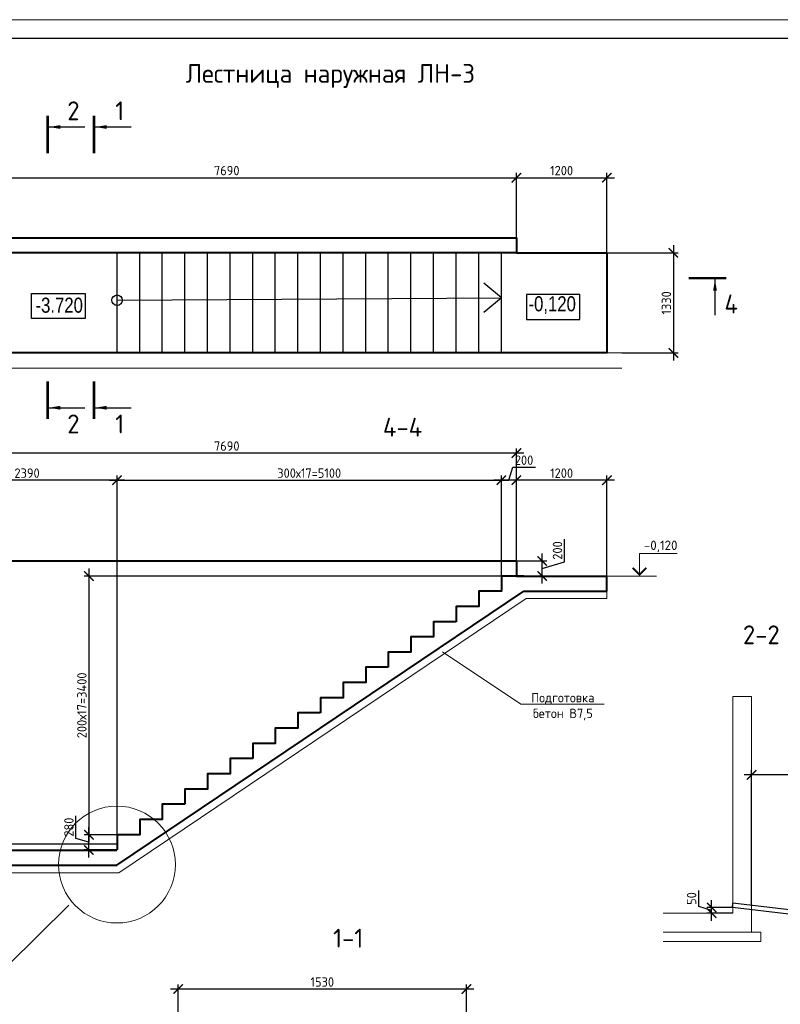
# Model space of a CAD drawing. Header units: millimetres. Extents: x 130535 to 1380046, y -52734 to 121434.
# Tile 44 of 64: x 612197 to 632387, y 8071 to 34210. Entities that reach past the tile are written whole.
import ezdxf
from ezdxf import colors
from ezdxf.entities.mleader import LeaderData, LeaderLine
from ezdxf.enums import TextEntityAlignment as Align
from ezdxf.math import Vec2, Vec3

# ---------------------------------------------------------------- set-up
doc = ezdxf.new("R2010")
doc.units = ezdxf.units.MM
doc.layers.get('DEFPOINTS').update_dxf_attribs({"color": 1, "lineweight": 0})
doc.layers.add('ИЗМ', color=3, linetype='Continuous')
doc.layers.add('ТОЛСТЫЕ_ОСНОВНЫЕ', color=6, linetype='Continuous')
for name, color, linetype, lineweight in [('РАЗМЕРЫ', 1, 'Continuous', 9), ('Разрез жилая часть$0$Отметки', 1, 'Continuous', 20), ('Символы 0.20', 1, 'Continuous', 20), ('стены монолит', 126, 'Continuous', 40), ('Текст 5.00', 82, 'Continuous', 50), ('Тонкая 0.20', 30, 'Continuous', 20), ('ТОНКИЕ', 7, 'Continuous', 9)]:
    doc.layers.add(name, color=color, linetype=linetype, lineweight=lineweight)
doc.styles.add('Century Gothic', font='GOTHIC.TTF')
doc.styles.add('GOST-2.304_Type-B', font='GOST Common.ttf')
doc.styles.add('ГОСТ', font='isocpeur.ttf')
doc.dimstyles.new('СПДС', dxfattribs={"dimscale": 100, "dimtxt": 2.5, "dimasz": 2.5, "dimexe": 1.25, "dimexo": 0, "dimtad": 1, "dimdec": 0, "dimtxsty": 'GOST-2.304_Type-B', "dimblk": 'ARCHTICK', "dimcen": 2.5, "dimdle": 2, "dimadec": 0, "dimazin": 2, "dimtfac": 0.75, "dimtdec": 0, "dimtmove": 1, "dimatfit": 3, "dimfxl": 1, "dimtolj": 1, "dimarcsym": 1})

# ---------------------------------------------------------------- blocks, each defined once
blk = doc.blocks.new('*U5')
at = {"layer": 'ТОЛСТЫЕ_ОСНОВНЫЕ', "color": 6}
blk.add_lwpolyline([(20, 5), (589, 5), (589, 415), (20, 415)], close=True, dxfattribs=at)
at = {"layer": 'ТОНКИЕ'}
blk.add_lwpolyline([(0, 0), (594, 0), (594, 420), (0, 420)], close=True, dxfattribs=at)
blk = doc.blocks.new('_None')
blk = doc.blocks.new('_ArchTick')
at = {"color": 0, "linetype": 'ByBlock', "const_width": 0.15}
blk.add_lwpolyline([(-0.5, -0.5), (0.5, 0.5)], dxfattribs=at)
blk = doc.blocks.new('*D315')
at = {"layer": 'DEFPOINTS', "color": 0, "linetype": 'Continuous', "lineweight": 0, "transparency": 16777216}
for p in [(624982, 21985), (624982, 19441), (614782, 12573)]:
    blk.add_point(p, dxfattribs=at)
at = {"layer": 'РАЗМЕРЫ', "color": 0, "linetype": 'Continuous', "lineweight": -2, "transparency": 16777216}
for p, q in [((614582, 21985), (625182, 21985)), ((614782, 12573), (614782, 22110)), ((624982, 19441), (624982, 22110))]:
    blk.add_line(p, q, dxfattribs=at)
at = {"layer": 'РАЗМЕРЫ', "color": 0, "linetype": 'Continuous', "lineweight": -2, "transparency": 16777216, "xscale": 250, "yscale": 250, "zscale": 250, "rotation": 180}
blk.add_blockref('_ArchTick', (614782, 21985), dxfattribs=at)
at = {"layer": 'РАЗМЕРЫ', "color": 0, "linetype": 'Continuous', "lineweight": -2, "transparency": 16777216, "xscale": 250, "yscale": 250, "zscale": 250}
blk.add_blockref('_ArchTick', (624982, 21985), dxfattribs=at)
at = {"layer": 'РАЗМЕРЫ', "color": 0, "linetype": 'Continuous', "lineweight": 0, "transparency": 16777216, "insert": (619882, 22172), "char_height": 250, "width": 550.09, "attachment_point": 5, "style": 'GOST-2.304_Type-B'}
blk.add_mtext('\\A1;300х17=5100', dxfattribs=at)
blk = doc.blocks.new('*D316')
at = {"layer": 'DEFPOINTS', "color": 0, "linetype": 'Continuous', "lineweight": 0, "transparency": 16777216}
for p in [(625382, 21985), (625382, 19841), (627782, 19441)]:
    blk.add_point(p, dxfattribs=at)
at = {"layer": 'РАЗМЕРЫ', "color": 0, "linetype": 'Continuous', "lineweight": -2, "transparency": 16777216}
for p, q in [((627982, 21985), (625182, 21985)), ((625382, 19841), (625382, 22110)), ((627782, 19441), (627782, 22110))]:
    blk.add_line(p, q, dxfattribs=at)
at = {"layer": 'РАЗМЕРЫ', "color": 0, "linetype": 'Continuous', "lineweight": -2, "transparency": 16777216, "xscale": 250, "yscale": 250, "zscale": 250, "rotation": 180}
blk.add_blockref('_ArchTick', (625382, 21985), dxfattribs=at)
at = {"layer": 'РАЗМЕРЫ', "color": 0, "linetype": 'Continuous', "lineweight": -2, "transparency": 16777216, "xscale": 250, "yscale": 250, "zscale": 250}
blk.add_blockref('_ArchTick', (627782, 21985), dxfattribs=at)
at = {"layer": 'РАЗМЕРЫ', "color": 0, "linetype": 'Continuous', "lineweight": 0, "transparency": 16777216, "insert": (626582, 22172), "char_height": 250, "attachment_point": 5, "style": 'GOST-2.304_Type-B'}
blk.add_mtext('\\A1;1200', dxfattribs=at)
blk = doc.blocks.new('*D317')
at = {"layer": 'DEFPOINTS', "color": 0, "linetype": 'Continuous', "lineweight": 0, "transparency": 16777216}
for p in [(610002, 22703), (610002, 19841), (625382, 19841)]:
    blk.add_point(p, dxfattribs=at)
at = {"layer": 'РАЗМЕРЫ', "color": 0, "linetype": 'Continuous', "lineweight": -2, "transparency": 16777216}
for p, q in [((610002, 19841), (610002, 22828)), ((625382, 19841), (625382, 22828)), ((625582, 22703), (609802, 22703))]:
    blk.add_line(p, q, dxfattribs=at)
at = {"layer": 'РАЗМЕРЫ', "color": 0, "linetype": 'Continuous', "lineweight": -2, "transparency": 16777216, "xscale": 250, "yscale": 250, "zscale": 250, "rotation": 180}
blk.add_blockref('_ArchTick', (610002, 22703), dxfattribs=at)
at = {"layer": 'РАЗМЕРЫ', "color": 0, "linetype": 'Continuous', "lineweight": -2, "transparency": 16777216, "xscale": 250, "yscale": 250, "zscale": 250}
blk.add_blockref('_ArchTick', (625382, 22703), dxfattribs=at)
at = {"layer": 'РАЗМЕРЫ', "color": 0, "linetype": 'Continuous', "lineweight": 0, "transparency": 16777216, "insert": (617692, 22891), "char_height": 250, "attachment_point": 5, "style": 'GOST-2.304_Type-B'}
blk.add_mtext('\\A1;7690', dxfattribs=at)
blk = doc.blocks.new('*D318')
at = {"layer": 'DEFPOINTS', "color": 0, "linetype": 'Continuous', "lineweight": 0, "transparency": 16777216}
for p in [(610002, 21985), (610002, 19841), (614782, 12573)]:
    blk.add_point(p, dxfattribs=at)
at = {"layer": 'РАЗМЕРЫ', "color": 0, "linetype": 'Continuous', "lineweight": -2, "transparency": 16777216}
for p, q in [((614982, 21985), (609802, 21985)), ((610002, 19841), (610002, 22110)), ((614782, 12573), (614782, 22110))]:
    blk.add_line(p, q, dxfattribs=at)
at = {"layer": 'РАЗМЕРЫ', "color": 0, "linetype": 'Continuous', "lineweight": -2, "transparency": 16777216, "xscale": 250, "yscale": 250, "zscale": 250, "rotation": 180}
blk.add_blockref('_ArchTick', (610002, 21985), dxfattribs=at)
at = {"layer": 'РАЗМЕРЫ', "color": 0, "linetype": 'Continuous', "lineweight": -2, "transparency": 16777216, "xscale": 250, "yscale": 250, "zscale": 250}
blk.add_blockref('_ArchTick', (614782, 21985), dxfattribs=at)
at = {"layer": 'РАЗМЕРЫ', "color": 0, "linetype": 'Continuous', "lineweight": 0, "transparency": 16777216, "insert": (612392, 22172), "char_height": 250, "attachment_point": 5, "style": 'GOST-2.304_Type-B'}
blk.add_mtext('\\A1;2390', dxfattribs=at)
blk = doc.blocks.new('*D320')
at = {"layer": 'DEFPOINTS', "color": 0, "linetype": 'Continuous', "lineweight": 0, "transparency": 16777216}
for p in [(625382, 30016), (625382, 28422), (610002, 28222)]:
    blk.add_point(p, dxfattribs=at)
at = {"layer": 'РАЗМЕРЫ', "color": 0, "linetype": 'Continuous', "lineweight": -2, "transparency": 16777216}
for p, q in [((610002, 28222), (610002, 30141)), ((625382, 28422), (625382, 30141)), ((609802, 30016), (625582, 30016))]:
    blk.add_line(p, q, dxfattribs=at)
at = {"layer": 'РАЗМЕРЫ', "color": 0, "linetype": 'Continuous', "lineweight": -2, "transparency": 16777216, "xscale": 250, "yscale": 250, "zscale": 250, "rotation": 180}
blk.add_blockref('_ArchTick', (610002, 30016), dxfattribs=at)
at = {"layer": 'РАЗМЕРЫ', "color": 0, "linetype": 'Continuous', "lineweight": -2, "transparency": 16777216, "xscale": 250, "yscale": 250, "zscale": 250}
blk.add_blockref('_ArchTick', (625382, 30016), dxfattribs=at)
at = {"layer": 'РАЗМЕРЫ', "color": 0, "linetype": 'Continuous', "lineweight": 0, "transparency": 16777216, "insert": (617692, 30204), "char_height": 250, "attachment_point": 5, "style": 'GOST-2.304_Type-B'}
blk.add_mtext('\\A1;7690', dxfattribs=at)
blk = doc.blocks.new('*D338')
at = {"layer": 'DEFPOINTS', "color": 0, "linetype": 'Continuous', "lineweight": 0, "transparency": 16777216}
for p in [(627782, 30016), (625382, 28422), (627782, 28022)]:
    blk.add_point(p, dxfattribs=at)
at = {"layer": 'РАЗМЕРЫ', "color": 0, "linetype": 'Continuous', "lineweight": -2, "transparency": 16777216}
for p, q in [((625382, 28422), (625382, 30141)), ((627782, 28022), (627782, 30141)), ((625182, 30016), (627982, 30016))]:
    blk.add_line(p, q, dxfattribs=at)
at = {"layer": 'РАЗМЕРЫ', "color": 0, "linetype": 'Continuous', "lineweight": -2, "transparency": 16777216, "xscale": 250, "yscale": 250, "zscale": 250, "rotation": 180}
blk.add_blockref('_ArchTick', (625382, 30016), dxfattribs=at)
at = {"layer": 'РАЗМЕРЫ', "color": 0, "linetype": 'Continuous', "lineweight": -2, "transparency": 16777216, "xscale": 250, "yscale": 250, "zscale": 250}
blk.add_blockref('_ArchTick', (627782, 30016), dxfattribs=at)
at = {"layer": 'РАЗМЕРЫ', "color": 0, "linetype": 'Continuous', "lineweight": 0, "transparency": 16777216, "insert": (626582, 30204), "char_height": 250, "attachment_point": 5, "style": 'GOST-2.304_Type-B'}
blk.add_mtext('\\A1;1200', dxfattribs=at)
blk = doc.blocks.new('*D339')
at = {"layer": 'DEFPOINTS', "color": 0, "linetype": 'Continuous', "lineweight": 0, "transparency": 16777216}
for p in [(627782, 28022), (628181, 25362, -700), (629549, 25362)]:
    blk.add_point(p, dxfattribs=at)
at = {"layer": 'РАЗМЕРЫ', "color": 0, "linetype": 'Continuous', "lineweight": -2, "transparency": 16777216}
for p, q in [((627782, 28022), (629674, 28022)), ((629549, 28222), (629549, 25162)), ((628181, 25362), (629674, 25362))]:
    blk.add_line(p, q, dxfattribs=at)
at = {"layer": 'РАЗМЕРЫ', "color": 0, "linetype": 'Continuous', "lineweight": -2, "transparency": 16777216, "xscale": 250, "yscale": 250, "zscale": 250}
for p, rotation in [((629549, 28022), 90), ((629549, 25362), 270)]:
    blk.add_blockref('_ArchTick', p, dxfattribs=dict(at, rotation=rotation))
at = {"layer": 'РАЗМЕРЫ', "color": 0, "linetype": 'Continuous', "lineweight": 0, "transparency": 16777216, "insert": (629362, 26692), "char_height": 250, "attachment_point": 5, "rotation": 90, "style": 'GOST-2.304_Type-B'}
blk.add_mtext('\\A1;1330', dxfattribs=at)
blk = doc.blocks.new('*D340')
at = {"layer": 'DEFPOINTS', "color": 0, "linetype": 'Continuous', "lineweight": 0, "transparency": 16777216}
for p in [(625382, 19841), (626065, 19841), (625382, 19441)]:
    blk.add_point(p, dxfattribs=at)
at = {"layer": 'РАЗМЕРЫ', "color": 0, "linetype": 'Continuous', "lineweight": -2, "transparency": 16777216}
for p, q in [((626659, 19819), (626659, 20419)), ((626065, 19241), (626065, 20041)), ((625382, 19841), (626190, 19841)), ((626065, 19641), (626659, 19819)), ((625382, 19441), (626190, 19441))]:
    blk.add_line(p, q, dxfattribs=at)
at = {"layer": 'РАЗМЕРЫ', "color": 0, "linetype": 'Continuous', "lineweight": -2, "transparency": 16777216, "xscale": 250, "yscale": 250, "zscale": 250}
for p, rotation in [((626065, 19841), 90), ((626065, 19441), 270)]:
    blk.add_blockref('_ArchTick', p, dxfattribs=dict(at, rotation=rotation))
at = {"layer": 'РАЗМЕРЫ', "color": 0, "linetype": 'Continuous', "lineweight": 0, "transparency": 16777216, "insert": (626472, 20119), "char_height": 250, "attachment_point": 5, "rotation": 90, "style": 'GOST-2.304_Type-B'}
blk.add_mtext('\\A1;200', dxfattribs=at)
blk = doc.blocks.new('*D324')
at = {"layer": 'DEFPOINTS', "color": 0, "linetype": 'Continuous', "lineweight": 0, "transparency": 16777216}
for p in [(624982, 21985), (624982, 19841), (625382, 19841)]:
    blk.add_point(p, dxfattribs=at)
at = {"layer": 'РАЗМЕРЫ', "color": 0, "linetype": 'Continuous', "lineweight": -2, "transparency": 16777216}
for p, q in [((625182, 21985), (625285, 22328)), ((625285, 22328), (625885, 22328)), ((625582, 21985), (624782, 21985)), ((624982, 19841), (624982, 22110)), ((625382, 19841), (625382, 22110))]:
    blk.add_line(p, q, dxfattribs=at)
at = {"layer": 'РАЗМЕРЫ', "color": 0, "linetype": 'Continuous', "lineweight": -2, "transparency": 16777216, "xscale": 250, "yscale": 250, "zscale": 250, "rotation": 180}
blk.add_blockref('_ArchTick', (624982, 21985), dxfattribs=at)
at = {"layer": 'РАЗМЕРЫ', "color": 0, "linetype": 'Continuous', "lineweight": -2, "transparency": 16777216, "xscale": 250, "yscale": 250, "zscale": 250}
blk.add_blockref('_ArchTick', (625382, 21985), dxfattribs=at)
at = {"layer": 'РАЗМЕРЫ', "color": 0, "linetype": 'Continuous', "lineweight": 0, "transparency": 16777216, "insert": (625585, 22516), "char_height": 250, "attachment_point": 5, "style": 'GOST-2.304_Type-B'}
blk.add_mtext('\\A1;200', dxfattribs=at)
blk = doc.blocks.new('*D323')
at = {"layer": 'DEFPOINTS', "color": 0, "linetype": 'Continuous', "lineweight": 0, "transparency": 16777216}
for p in [(616404, 8476), (616404, 6294), (624054, 6294)]:
    blk.add_point(p, dxfattribs=at)
at = {"layer": 'РАЗМЕРЫ', "color": 0, "linetype": 'Continuous', "lineweight": -2, "transparency": 16777216}
for p, q in [((624254, 8476), (616204, 8476)), ((616404, 6294), (616404, 8601)), ((624054, 6294), (624054, 8601))]:
    blk.add_line(p, q, dxfattribs=at)
at = {"layer": 'РАЗМЕРЫ', "color": 0, "linetype": 'Continuous', "lineweight": -2, "transparency": 16777216, "xscale": 250, "yscale": 250, "zscale": 250, "rotation": 180}
blk.add_blockref('_ArchTick', (616404, 8476), dxfattribs=at)
at = {"layer": 'РАЗМЕРЫ', "color": 0, "linetype": 'Continuous', "lineweight": -2, "transparency": 16777216, "xscale": 250, "yscale": 250, "zscale": 250}
blk.add_blockref('_ArchTick', (624054, 8476), dxfattribs=at)
at = {"layer": 'РАЗМЕРЫ', "color": 0, "linetype": 'Continuous', "lineweight": 0, "transparency": 16777216, "insert": (620229, 8663), "char_height": 250, "attachment_point": 5, "style": 'GOST-2.304_Type-B'}
blk.add_mtext('\\A1;1530', dxfattribs=at)
blk = doc.blocks.new('*D505')
at = {"layer": 'DEFPOINTS', "color": 0, "linetype": 'Continuous', "lineweight": 0, "transparency": 16777216}
for p in [(613379, 12161, -700), (610824, 11761), (613379, 11761, -1050)]:
    blk.add_point(p, dxfattribs=at)
at = {"layer": 'РАЗМЕРЫ', "color": 0, "linetype": 'Continuous', "lineweight": -2, "transparency": 16777216}
for p, q in [((610824, 12361), (610824, 11561)), ((613379, 12161), (610699, 12161)), ((610824, 11961), (610293, 11369)), ((613379, 11761), (610699, 11761)), ((610293, 11369), (610293, 10769))]:
    blk.add_line(p, q, dxfattribs=at)
at = {"layer": 'РАЗМЕРЫ', "color": 0, "linetype": 'Continuous', "lineweight": -2, "transparency": 16777216, "xscale": 250, "yscale": 250, "zscale": 250}
for p, rotation in [((610824, 12161), 90), ((610824, 11761), 270)]:
    blk.add_blockref('_ArchTick', p, dxfattribs=dict(at, rotation=rotation))
at = {"layer": 'РАЗМЕРЫ', "color": 0, "linetype": 'Continuous', "lineweight": 0, "transparency": 16777216, "insert": (610105, 11069), "char_height": 250, "attachment_point": 5, "rotation": 90, "style": 'GOST-2.304_Type-B'}
blk.add_mtext('\\A1;200', dxfattribs=at)
blk = doc.blocks.new('*D506')
at = {"layer": 'DEFPOINTS', "color": 0, "linetype": 'Continuous', "lineweight": 0, "transparency": 16777216}
for p in [(625382, 19441), (614034, 12573), (614782, 12573)]:
    blk.add_point(p, dxfattribs=at)
at = {"layer": 'РАЗМЕРЫ', "color": 0, "linetype": 'Continuous', "lineweight": -2, "transparency": 16777216}
for p, q in [((614034, 19641), (614034, 12373)), ((625382, 19441), (613909, 19441)), ((614782, 12573), (613909, 12573))]:
    blk.add_line(p, q, dxfattribs=at)
at = {"layer": 'РАЗМЕРЫ', "color": 0, "linetype": 'Continuous', "lineweight": -2, "transparency": 16777216, "xscale": 250, "yscale": 250, "zscale": 250}
for p, rotation in [((614034, 19441), 90), ((614034, 12573), 270)]:
    blk.add_blockref('_ArchTick', p, dxfattribs=dict(at, rotation=rotation))
at = {"layer": 'РАЗМЕРЫ', "color": 0, "linetype": 'Continuous', "lineweight": 0, "transparency": 16777216, "insert": (613847, 16007), "char_height": 250, "attachment_point": 5, "rotation": 90, "style": 'GOST-2.304_Type-B'}
blk.add_mtext('\\A1;200х17=3400', dxfattribs=at)
blk = doc.blocks.new('*D507')
at = {"layer": 'DEFPOINTS', "color": 0, "linetype": 'Continuous', "lineweight": 0, "transparency": 16777216}
for p in [(614034, 12573), (614782, 12573), (614782, 12169)]:
    blk.add_point(p, dxfattribs=at)
at = {"layer": 'РАЗМЕРЫ', "color": 0, "linetype": 'Continuous', "lineweight": -2, "transparency": 16777216}
for p, q in [((613691, 12474), (613691, 13074)), ((614782, 12573), (613909, 12573)), ((614034, 11969), (614034, 12773)), ((614034, 12371), (613691, 12474)), ((614782, 12169), (613909, 12169))]:
    blk.add_line(p, q, dxfattribs=at)
at = {"layer": 'РАЗМЕРЫ', "color": 0, "linetype": 'Continuous', "lineweight": -2, "transparency": 16777216, "xscale": 250, "yscale": 250, "zscale": 250}
for p, rotation in [((614034, 12573), 90), ((614034, 12169), 270)]:
    blk.add_blockref('_ArchTick', p, dxfattribs=dict(at, rotation=rotation))
at = {"layer": 'РАЗМЕРЫ', "color": 0, "linetype": 'Continuous', "lineweight": 0, "transparency": 16777216, "insert": (613503, 12774), "char_height": 250, "attachment_point": 5, "rotation": 90, "style": 'GOST-2.304_Type-B'}
blk.add_mtext('\\A1;280', dxfattribs=at)
blk = doc.blocks.new('*D508')
at = {"layer": 'DEFPOINTS', "color": 0, "linetype": 'Continuous', "lineweight": 0, "transparency": 16777216}
for p in [(608970, 12321), (614782, 12321), (610126, 12161, -3225)]:
    blk.add_point(p, dxfattribs=at)
at = {"layer": 'РАЗМЕРЫ', "color": 0, "linetype": 'Continuous', "lineweight": -2, "transparency": 16777216}
for p, q in [((608626, 12344), (608626, 12769)), ((608970, 12241), (608626, 12344)), ((614782, 12321), (608845, 12321)), ((608970, 11961), (608970, 12521)), ((610126, 12161), (608845, 12161))]:
    blk.add_line(p, q, dxfattribs=at)
at = {"layer": 'РАЗМЕРЫ', "color": 0, "linetype": 'Continuous', "lineweight": -2, "transparency": 16777216, "xscale": 250, "yscale": 250, "zscale": 250}
for p, rotation in [((608970, 12321), 90), ((608970, 12161), 270)]:
    blk.add_blockref('_ArchTick', p, dxfattribs=dict(at, rotation=rotation))
at = {"layer": 'РАЗМЕРЫ', "color": 0, "linetype": 'Continuous', "lineweight": 0, "transparency": 16777216, "insert": (608439, 12556), "char_height": 250, "attachment_point": 5, "rotation": 90, "style": 'GOST-2.304_Type-B'}
blk.add_mtext('\\A1;80', dxfattribs=at)
blk = doc.blocks.new('*D564')
at = {"layer": 'DEFPOINTS', "color": 0, "linetype": 'Continuous', "lineweight": 0, "transparency": 16777216}
for p in [(631624, 14163), (631624, 10705), (635618, 10233)]:
    blk.add_point(p, dxfattribs=at)
at = {"layer": 'РАЗМЕРЫ', "color": 0, "linetype": 'Continuous', "lineweight": -2, "transparency": 16777216}
for p, q in [((635818, 14163), (631424, 14163)), ((631624, 10705), (631624, 14288)), ((635618, 10233), (635618, 14288))]:
    blk.add_line(p, q, dxfattribs=at)
at = {"layer": 'РАЗМЕРЫ', "color": 0, "linetype": 'Continuous', "lineweight": -2, "transparency": 16777216, "xscale": 250, "yscale": 250, "zscale": 250, "rotation": 180}
blk.add_blockref('_ArchTick', (631624, 14163), dxfattribs=at)
at = {"layer": 'РАЗМЕРЫ', "color": 0, "linetype": 'Continuous', "lineweight": -2, "transparency": 16777216, "xscale": 250, "yscale": 250, "zscale": 250}
blk.add_blockref('_ArchTick', (635618, 14163), dxfattribs=at)
at = {"layer": 'РАЗМЕРЫ', "color": 0, "linetype": 'Continuous', "lineweight": 0, "transparency": 16777216, "insert": (633621, 14350), "char_height": 250, "attachment_point": 5, "style": 'GOST-2.304_Type-B'}
blk.add_mtext('\\A1;1650', dxfattribs=at)
blk = doc.blocks.new('*D565')
at = {"layer": 'DEFPOINTS', "color": 0, "linetype": 'Continuous', "lineweight": 0, "transparency": 16777216}
for p in [(630564, 10639), (631118, 10639), (631124, 10488)]:
    blk.add_point(p, dxfattribs=at)
at = {"layer": 'РАЗМЕРЫ', "color": 0, "linetype": 'Continuous', "lineweight": -2, "transparency": 16777216}
for p, q in [((630220, 10667), (630220, 11092)), ((630564, 10288), (630564, 10839)), ((630564, 10564), (630220, 10667)), ((631118, 10639), (630439, 10639)), ((631124, 10488), (630439, 10488))]:
    blk.add_line(p, q, dxfattribs=at)
at = {"layer": 'РАЗМЕРЫ', "color": 0, "linetype": 'Continuous', "lineweight": -2, "transparency": 16777216, "xscale": 250, "yscale": 250, "zscale": 250}
for p, rotation in [((630564, 10639), 90), ((630564, 10488), 270)]:
    blk.add_blockref('_ArchTick', p, dxfattribs=dict(at, rotation=rotation))
at = {"layer": 'РАЗМЕРЫ', "color": 0, "linetype": 'Continuous', "lineweight": 0, "transparency": 16777216, "insert": (630032, 10879), "char_height": 250, "attachment_point": 5, "rotation": 90, "style": 'GOST-2.304_Type-B'}
blk.add_mtext('\\A1;50', dxfattribs=at)

msp = doc.modelspace()

# ---------------------------------------------------------------- linework, layer by layer
at = {"linetype": 'Continuous', "lineweight": 25, "transparency": 33554687}
for p, q in [((614781.9, 25361.7, -700), (614781.9, 28021.7)), ((615381.9, 25361.7, -700), (615381.9, 28021.7)), ((615981.9, 25361.7, -700), (615981.9, 28021.7, 0)), ((616581.9, 25361.7, -700), (616581.9, 28021.7, 0)), ((617181.9, 25361.7, -700), (617181.9, 28021.7)), ((617781.9, 25361.7, -700), (617781.9, 28021.7)), ((618381.9, 25361.7, -700), (618381.9, 28021.7)), ((618981.9, 25361.7, -700), (618981.9, 28021.7)), ((619581.9, 25361.7, -700), (619581.9, 28021.7)), ((620181.9, 25361.7, -700), (620181.9, 28021.7)), ((620781.9, 25361.7, -700), (620781.9, 28021.7)), ((621381.9, 25361.7, -700), (621381.9, 28021.7)), ((621981.9, 25361.7, -700), (621981.9, 28021.7)), ((622581.9, 25361.7, -700), (622581.9, 28021.7)), ((623181.9, 25361.7, -700), (623181.9, 28021.7)), ((623781.9, 25361.7, -700), (623781.9, 28021.7)), ((624381.9, 25361.7, -700), (624381.9, 28021.7)), ((624981.9, 25361.7, -700), (624981.9, 28021.7)), ((624981.9, 26824.4, -273.9), (624514.7, 27216.5, -273.9)), ((614781.9, 26761.7), (624981.9, 26824.4, -273.9)), ((624981.9, 26824.4, -273.9), (624514.7, 26432.3, -273.9)), ((625381.9, 25361.7, -700), (614781.9, 25361.7, -700))]:
    msp.add_line(p, q, dxfattribs=at)
for points in [[(613930.6, 26278.6), (612508.1, 26278.6), (612508.1, 26945.3), (613930.6, 26945.3), (613930.6, 26278.6)], [(625646.5, 26246.9), (627069, 26246.9), (627069, 26913.6), (625646.5, 26913.6), (625646.5, 26246.9)]]:
    msp.add_lwpolyline(points, dxfattribs=at)
msp.add_circle((614781.9, 26761.7), 140, dxfattribs=at)
at = {"layer": 'ИЗМ', "linetype": 'Continuous', "lineweight": 30}
msp.add_lwpolyline([(631130.8, 10763), (635617.6, 10232.7), (635604.4, 10108.4), (631117.6, 10638.7), (631130.8, 10763)], dxfattribs=at)
at = {"layer": 'РАЗМЕРЫ', "linetype": 'Continuous', "lineweight": 0}
for p, q in [((628180.7, 25361.7, -700), (608837, 25361.7, -700)), ((628180.7, 24961.7, -700), (609601.9, 24961.7, -700)), ((628851.5, 19440.8), (627781.9, 19440.8)), ((628796.7, 19440.8), (629097.6, 19440.8))]:
    msp.add_line(p, q, dxfattribs=at)
at = {"layer": 'РАЗМЕРЫ', "color": 0, "linetype": 'Continuous', "lineweight": 18}
msp.add_line((627781.9, 18840.8), (627781.9, 19040.8), dxfattribs=at)
at = {"layer": 'РАЗМЕРЫ', "linetype": 'Continuous', "lineweight": 0}
msp.add_circle((614777.4, 11780.8, -700), 1551.3, dxfattribs=at)
at = {"layer": 'Символы 0.20', "color": 1, "linetype": 'Continuous', "lineweight": 20, "ltscale": 100}
msp.add_line((628646.7, 20040.8), (629646.7, 20040.8), dxfattribs=at)
at = {"layer": 'Символы 0.20', "color": 1, "linetype": 'Continuous', "lineweight": 20, "ltscale": 10000}
msp.add_line((628796.7, 19440.8), (628496.7, 19440.8), dxfattribs=at)
msp.add_lwpolyline([(628646.7, 19440.8), (628646.7, 20040.8)], dxfattribs=at)
at = {"layer": 'Символы 0.20', "color": 1, "linetype": 'Continuous', "lineweight": 20, "ltscale": 10000, "const_width": 50}
msp.add_lwpolyline([(628464.4, 19658.5), (628646.7, 19476.2), (628829, 19658.5)], dxfattribs=at)
at = {"layer": 'стены монолит', "ltscale": 100}
for p, q in [((610001.9, 19840.8), (625381.9, 19840.8)), ((625381.9, 19840.8), (625381.9, 19440.8)), ((625381.9, 19440.8), (627781.9, 19440.8)), ((627781.9, 19040.8), (627781.9, 19440.8)), ((614777.4, 11760.8, -700), (625582, 19040.8)), ((625582, 19040.8), (627781.9, 19040.8)), ((609997.4, 12160.8), (614777.5, 12160.8, -700)), ((609997.4, 11760.8, -700), (614777.4, 11760.8, -700))]:
    msp.add_line(p, q, dxfattribs=at)
at = {"layer": 'стены монолит', "color": 0, "lineweight": 18, "ltscale": 100}
for p, q in [((614831, 11560.8, -700), (625643.8, 18840.8)), ((625643.8, 18840.8), (627781.9, 18840.8)), ((609997.4, 11560.8, -700), (614831, 11560.8, -700))]:
    msp.add_line(p, q, dxfattribs=at)
at = {"layer": 'стены монолит', "ltscale": 100}
msp.add_lwpolyline([(610001.9, 28421.7), (625381.9, 28421.7), (625381.9, 28021.7), (610001.9, 28021.7)], close=True, dxfattribs=at)
for points in [[(625381.9, 28021.7), (627781.9, 28021.7), (627781.9, 25361.7), (610001.9, 25361.7)], [(625582, 19440.8), (624982, 19440.8), (624982, 19036.8), (624382, 19036.8), (624382, 18632.8), (623782, 18632.8), (623782, 18228.8)], [(623782, 18228.8), (623182, 18228.8), (623182, 17824.8), (622582, 17824.8), (622582, 17420.8), (621982, 17420.8), (621982, 17016.8)], [(621982, 17016.8), (621382, 17016.8), (621382, 16612.8), (620782, 16612.8), (620782, 16208.8), (620182, 16208.8), (620182, 15804.8)], [(620182, 15804.8), (619582, 15804.8), (619582, 15400.8), (618982, 15400.8), (618982, 14996.8), (618382, 14996.8), (618382, 14592.8)], [(618382, 14592.8), (617782, 14592.8), (617782, 14188.8), (617182, 14188.8), (617182, 13784.8), (616582, 13784.8), (616582, 13380.8)], [(616582, 13380.8), (615982, 13380.8), (615982, 12976.8), (615382, 12976.8), (615382, 12572.8), (614782, 12572.8), (614782, 12168.8)]]:
    msp.add_lwpolyline(points, dxfattribs=at)
at = {"layer": 'Тонкая 0.20'}
for p, q in [((631124.2, 16238.4), (631624.2, 16238.4)), ((631124.2, 10500.9), (631124.2, 16238.4)), ((631624.2, 16238.4), (631624.2, 10500.9)), ((631124.2, 10488.4), (631124.2, 13570.7)), ((631624.2, 13570.7), (631624.2, 9988.4)), ((629274.2, 10488.4), (631124.2, 10488.4)), ((631874.2, 9988.4), (629274.2, 9988.4)), ((631874.2, 9988.4), (631874.2, 9738.4)), ((631874.2, 9738.4), (629274.2, 9738.4))]:
    msp.add_line(p, q, dxfattribs=at)
at = {"layer": 'ТОНКИЕ', "linetype": 'Continuous', "lineweight": 25, "ltscale": 200}
for p, q in [((612972.1, 31361.3), (613922.1, 31361.3)), ((614202.3, 31361.3), (615152.3, 31361.3)), ((630653.2, 27313.3), (630653.2, 26363.3)), ((612972.1, 23908.3), (613922.1, 23908.3)), ((614202.3, 23908.3), (615152.3, 23908.3))]:
    msp.add_line(p, q, dxfattribs=at)
at = {"layer": 'ТОНКИЕ', "linetype": 'Continuous', "lineweight": 25, "ltscale": 200, "const_width": 70}
for points in [[(612937.1, 31661.3), (612937.1, 30661.3)], [(614167.3, 31661.3), (614167.3, 30661.3)], [(630953.2, 27348.3), (629953.2, 27348.3)], [(612937.1, 23608.3), (612937.1, 24608.3)], [(614167.3, 23608.3), (614167.3, 24608.3)]]:
    msp.add_lwpolyline(points, dxfattribs=at)
at = {"layer": 'ТОНКИЕ', "linetype": 'Continuous', "lineweight": 25, "ltscale": 200}
for points in [[(612972.1, 31361.3), (613272.6, 31411.6), (613272.6, 31311)], [(614202.3, 31361.3), (614502.7, 31411.6), (614502.7, 31311)], [(630653.2, 27313.3), (630703.5, 27012.9), (630602.9, 27012.9)], [(612972.1, 23908.3), (613272.6, 23958.6), (613272.6, 23858.1)], [(614202.3, 23908.3), (614502.7, 23958.6), (614502.7, 23858.1)]]:
    msp.add_solid(points, dxfattribs=at)

# ---------------------------------------------------------------- block references
at = {"xscale": 100, "yscale": 100, "zscale": 100}
msp.add_blockref('*U5', (603807.5, -7790.1), dxfattribs=at)
msp.add_blockref('*U5', (603807.5, -7790.1), dxfattribs=at)

# ---------------------------------------------------------------- texts
at = {"linetype": 'Continuous', "lineweight": 25, "transparency": 33554687, "char_height": 400, "style": 'Century Gothic'}
for s, insert, width, attachment_point in [('{\\W0.83;-3.720}', (613875, 26425.3), 3258.138, 9), ('{\\W0.83;-0,120}', (625702.1, 26393.6), 1478.138, 7)]:
    msp.add_mtext(s, dxfattribs=dict(at, insert=insert, width=width, attachment_point=attachment_point))
at = {"layer": 'Разрез жилая часть$0$Отметки', "linetype": 'Continuous', "lineweight": 25, "ltscale": 100, "style": 'ГОСТ'}
msp.add_text('-0,120', height=250, dxfattribs=at).set_placement((628764.2, 20130.8))
at = {"layer": 'Текст 5.00', "style": 'GOST-2.304_Type-B'}
for s, p in [('2-2', (631883, 17880.7)), ('1-1', (620916.5, 9826.6))]:
    msp.add_text(s, height=500, dxfattribs=at).set_placement(p, align=Align.MIDDLE_CENTER)
at = {"layer": 'ТОНКИЕ', "linetype": 'Continuous', "lineweight": 0, "style": 'GOST-2.304_Type-B'}
msp.add_text('4-4', height=500, dxfattribs=at).set_placement((622359.9, 23391.6), align=Align.MIDDLE_CENTER)
at = {"layer": 'ТОНКИЕ', "linetype": 'Continuous', "lineweight": 0, "insert": (620442.5, 32716), "char_height": 500, "width": 8130, "attachment_point": 5, "style": 'GOST-2.304_Type-B'}
msp.add_mtext('{\\C0;Лестница наружная ЛН-3}', dxfattribs=at)
at = {"layer": 'ТОНКИЕ', "linetype": 'Continuous', "lineweight": 0, "char_height": 500, "attachment_point": 5, "style": 'GOST-2.304_Type-B'}
for s, insert in [('2', (613622.1, 31791.3)), ('1', (614852.3, 31791.3)), ('4', (631083.2, 26663.3)), ('2', (613622.1, 23478.3)), ('1', (614852.3, 23478.3))]:
    msp.add_mtext_dynamic_manual_height_columns(s, width=723.88, gutter_width=25, heights=[0], dxfattribs=dict(at, insert=insert))

# ---------------------------------------------------------------- dimensions: what is measured, and where the dimension line sits
at = {"layer": 'РАЗМЕРЫ', "linetype": 'Continuous', "lineweight": 0}
for base, p1, p2, angle, override, picture, middle in [((625381.9, 30016.4), (610001.9, 28221.7), (625381.9, 28421.7), 180, {"dimlfac": 0.5}, '*D320', (617691.9, 30203.9)), ((627781.9, 30016.4), (625381.9, 28421.7), (627781.9, 28021.7), 180, {"dimlfac": 0.5}, '*D338', (626581.9, 30203.9)), ((629549.2, 25361.7), (627781.9, 28021.7), (628180.7, 25361.7, -700), 90, {"dimlfac": 0.5}, '*D339', (629361.7, 26691.7)), ((624982, 21984.5), (625381.9, 19840.8), (624982, 19840.8), 180, {"dimlfac": 0.5, "dimrnd": 5}, '*D324', (625347.6, 22515.8)), ((626065.4, 19840.8), (625381.9, 19440.8), (625381.9, 19840.8), 90, {"dimlfac": 0.5, "dimrnd": 5}, '*D340', (626471.7, 19881.4)), ((608970.2, 12320.8), (610126, 12160.8, -3225), (614782, 12320.8), 90, {"dimlfac": 0.5}, '*D508', (608438.9, 12406.4))]:
    dim = msp.add_linear_dim(base=base, p1=p1, p2=p2, angle=angle, dimstyle='СПДС', override=override, dxfattribs=at)
    dim.commit()
    dim.dimension.update_dxf_attribs({"geometry": picture, "text_midpoint": middle})
for base, p1, p2, picture, middle in [((610001.9, 22703.3), (625381.9, 19840.8), (610001.9, 19840.8), '*D317', (617691.9, 22890.8)), ((610001.9, 21984.5), (614782, 12572.8), (610001.9, 19840.8), '*D318', (612392, 22172)), ((625381.9, 21984.5), (627781.9, 19440.8), (625381.9, 19840.8), '*D316', (626581.9, 22172))]:
    dim = msp.add_linear_dim(base=base, p1=p1, p2=p2, dimstyle='СПДС', override={"dimlfac": 0.5, "dimrnd": 5}, dxfattribs=at)
    dim.commit()
    dim.dimension.update_dxf_attribs({"geometry": picture, "text_midpoint": middle})
dim = msp.add_linear_dim(base=(624982, 21984.5), p1=(614782, 12572.8), p2=(624982, 19440.8), text='300х17=<>', dimstyle='СПДС', override={"dimlfac": 0.5, "dimrnd": 5}, dxfattribs=at)
dim.commit()
dim.dimension.update_dxf_attribs({"geometry": '*D315', "text_midpoint": (619882, 22172)})
for p1, text, picture, middle in [((625381.9, 19440.8), '200х17=3400', '*D506', (613847, 16006.8)), ((614782, 12168.8), '280', '*D507', (613503.2, 12536.4))]:
    dim = msp.add_linear_dim(base=(614034.5, 12572.8), p1=p1, p2=(614782, 12572.8), angle=90, text=text, dimstyle='СПДС', override={"dimlfac": 0.5}, dxfattribs=at)
    dim.commit()
    dim.dimension.update_dxf_attribs({"geometry": picture, "text_midpoint": middle})
at = {"layer": 'РАЗМЕРЫ', "color": 3, "linetype": 'Continuous', "lineweight": 0}
dim = msp.add_linear_dim(base=(631624.2, 14163), p1=(635617.6, 10232.7), p2=(631624.2, 10704.7), angle=180, text='1650', dimstyle='СПДС', override={"dimlfac": 0.2}, dxfattribs=at)
dim.commit()
dim.dimension.update_dxf_attribs({"geometry": '*D564', "text_midpoint": (633620.9, 14350.5)})
at = {"layer": 'РАЗМЕРЫ', "linetype": 'Continuous', "lineweight": 0}
dim = msp.add_linear_dim(base=(610823.8, 11760.8, -3225), p1=(613378.5, 12160.8, -3925), p2=(613378.5, 11760.8, -4275), angle=90, dimstyle='СПДС', override={"dimlfac": 0.5}, dxfattribs=at)
dim.commit()
dim.dimension.update_dxf_attribs({"geometry": '*D505', "text_midpoint": (610292.5, 11306.9, -3225), "dimtype": 160})
dim = msp.add_linear_dim(base=(630563.5, 10638.7), p1=(631124.2, 10488.4), p2=(631117.6, 10638.7), angle=90, text='50', dimstyle='СПДС', dxfattribs=at)
dim.commit()
dim.dimension.update_dxf_attribs({"geometry": '*D565', "text_midpoint": (630032.3, 10729.2)})
at = {"layer": 'РАЗМЕРЫ', "color": 3, "linetype": 'Continuous', "lineweight": 0}
dim = msp.add_linear_dim(base=(616403.9, 8475.8), p1=(624053.9, 6294), p2=(616403.9, 6294), dimstyle='СПДС', override={"dimlfac": 0.2}, dxfattribs=at)
dim.commit()
dim.dimension.update_dxf_attribs({"geometry": '*D323', "text_midpoint": (620228.9, 8663.3)})

# ---------------------------------------------------------------- leaders
at = {"layer": 'Символы 0.20'}
ml = msp.add_multileader_mtext('Standard', dxfattribs=at)
ml.set_content('Подготовка\\Pбетон В7,5', color=256, style='GOST-2.304_Type-B')
ml.set_leader_properties(color=256, linetype='ByLayer', lineweight=-1)
ml.set_arrow_properties(name='NONE')
ml.build(insert=Vec2(0, 0))
ml.multileader.update_dxf_attribs({"text_left_attachment_type": 6, "text_right_attachment_type": 6, "dogleg_length": 1, "arrow_head_size": 36, "scale": 20})
ctx = ml.context
ctx.base_point, ctx.scale, ctx.char_height, ctx.arrow_head_size, ctx.landing_gap_size, ctx.plane_origin = Vec3(625697.3, 16036), 20, 250, 36, 18, Vec3(630151.1, 21057.2)
ctx.left_attachment, ctx.right_attachment, ctx.text_align_type = 6, 6, 1
notes = []
notes.append((ctx, [(0, (1, 1, 0), (625497.3, 16036), (1, 0), 200, [(0, [(623422.1, 17429.4)], 0, [])])]))
ctx.mtext.insert, ctx.mtext.alignment, ctx.mtext.flow_direction = Vec3(626615.3, 16336), 2, 5
at = {"layer": 'Символы 0.20', "ltscale": 100}
ml = msp.add_multileader_mtext('Standard', dxfattribs=at)
ml.set_content('Труба Тр\\Pниз трубы на 50 мм выше верха плиты', color=256, style='ГОСТ')
ml.set_leader_properties(color=256, linetype='ByLayer', lineweight=-1)
ml.set_arrow_properties(name='NONE')
ml.build(insert=Vec2(0, 0))
ml.multileader.update_dxf_attribs({"text_left_attachment_type": 6, "text_right_attachment_type": 6, "dogleg_length": 2.5, "arrow_head_size": 45, "scale": 100})
ctx = ml.context
ctx.base_point, ctx.scale, ctx.char_height, ctx.arrow_head_size, ctx.landing_gap_size, ctx.plane_origin = Vec3(569521.5, 12390.6), 100, 300, 45, 22.5, Vec3(579228, 9080.1)
ctx.left_attachment, ctx.right_attachment = 6, 6
notes.append((ctx, [(0, (1, 1, 0), (569271.5, 12390.6), (1, 0), 250, [(0, [(569736.8, 10495.1)], 0, [])])]))
ctx.mtext.insert, ctx.mtext.width, ctx.mtext.flow_direction = Vec3(569544, 12780.6), 3780.751, 5
ml = msp.add_multileader_mtext('Standard', dxfattribs=at)
ml.set_content('Труба Тр\\Pниз трубы на 50 мм выше верха плиты', color=256, style='ГОСТ')
ml.set_leader_properties(color=256, linetype='ByLayer', lineweight=-1)
ml.set_arrow_properties(name='NONE')
ml.build(insert=Vec2(0, 0))
ml.multileader.update_dxf_attribs({"text_left_attachment_type": 6, "text_right_attachment_type": 6, "dogleg_length": 2.5, "arrow_head_size": 45, "scale": 100})
ctx = ml.context
ctx.base_point, ctx.scale, ctx.char_height, ctx.arrow_head_size, ctx.landing_gap_size, ctx.plane_origin = Vec3(501440.4, 12197.9), 100, 300, 45, 22.5, Vec3(511146.9, 8887.5)
ctx.left_attachment, ctx.right_attachment = 6, 6
notes.append((ctx, [(1, (1, 1, 0), (505500.4, 12197.9), (-1, 0), 250, [(0, [(506139.9, 10557.6)], 0, [])])]))
ctx.mtext.insert, ctx.mtext.width, ctx.mtext.flow_direction = Vec3(501462.9, 12587.9), 3780.751, 5
at = {"layer": 'Символы 0.20'}
ml = msp.add_multileader_mtext('Standard', dxfattribs=at)
ml.set_content('1', color=256, style='GOST-2.304_Type-B')
ml.set_leader_properties(color=256, linetype='ByLayer', lineweight=-1)
ml.set_arrow_properties(name='NONE')
ml.build(insert=Vec2(0, 0))
ml.multileader.update_dxf_attribs({"text_left_attachment_type": 6, "text_right_attachment_type": 6, "dogleg_length": 1, "arrow_head_size": 36, "scale": 20})
ctx = ml.context
ctx.base_point, ctx.scale, ctx.char_height, ctx.arrow_head_size, ctx.landing_gap_size, ctx.plane_origin = Vec3(611499.9, 9103.2, 700), 20, 500, 36, 18, Vec3(619803.6, 12554.1, 700)
ctx.left_attachment, ctx.right_attachment = 6, 6
notes.append((ctx, [(0, (1, 1, 0), (611885.9, 9103.2, 700), (-1, 0), 200, [(0, [(613497.8, 10706.7, 700)], 0, [])])]))
ctx.mtext.insert, ctx.mtext.flow_direction = Vec3(611517.9, 9703.2, 700), 5
at = {"layer": 'Символы 0.20', "ltscale": 100}
ml = msp.add_multileader_mtext('Standard', dxfattribs=at)
ml.set_content('Труба Тр\\Pниз трубы в уровне верха плиты', color=256, style='ГОСТ')
ml.set_leader_properties(color=256, linetype='ByLayer', lineweight=-1)
ml.set_arrow_properties(name='NONE')
ml.build(insert=Vec2(0, 0))
ml.multileader.update_dxf_attribs({"text_left_attachment_type": 6, "text_right_attachment_type": 6, "dogleg_length": 2.5, "arrow_head_size": 45, "scale": 100})
ctx = ml.context
ctx.base_point, ctx.scale, ctx.char_height, ctx.arrow_head_size, ctx.landing_gap_size, ctx.plane_origin = Vec3(439775.3, 9734), 100, 300, 45, 22.5, Vec3(433878.8, 6423.5)
ctx.left_attachment, ctx.right_attachment = 6, 6
notes.append((ctx, [(1, (1, 1, 0), (439525.3, 9734), (1, 0), 250, [(0, [(438885.9, 8093.7)], 0, [])])]))
ctx.mtext.insert, ctx.mtext.width, ctx.mtext.flow_direction = Vec3(439797.8, 10124), 6576.024, 5
ml = msp.add_multileader_mtext('Standard', dxfattribs=at)
ml.set_content('Труба Тр\\Pниз трубы в уровне верха плиты', color=256, style='ГОСТ')
ml.set_leader_properties(color=256, linetype='ByLayer', lineweight=-1)
ml.set_arrow_properties(name='NONE')
ml.build(insert=Vec2(0, 0))
ml.multileader.update_dxf_attribs({"text_left_attachment_type": 6, "text_right_attachment_type": 6, "dogleg_length": 2.5, "arrow_head_size": 45, "scale": 100})
ctx = ml.context
ctx.base_point, ctx.scale, ctx.char_height, ctx.arrow_head_size, ctx.landing_gap_size, ctx.plane_origin = Vec3(374236, 9404.1), 100, 300, 45, 22.5, Vec3(368339.5, 6093.6)
ctx.left_attachment, ctx.right_attachment = 6, 6
notes.append((ctx, [(1, (1, 1, 0), (373986, 9404.1), (1, 0), 250, [(0, [(373346.6, 7763.7)], 0, [])])]))
ctx.mtext.insert, ctx.mtext.width, ctx.mtext.flow_direction = Vec3(374258.5, 9794.1), 6442.783, 5
ml = msp.add_multileader_mtext('Standard', dxfattribs=at)
ml.set_content('Щебень фр.20-40', color=256, style='ГОСТ')
ml.set_leader_properties(color=256, linetype='ByLayer', lineweight=-1)
ml.set_arrow_properties(name='NONE')
ml.build(insert=Vec2(0, 0))
ml.multileader.update_dxf_attribs({"text_left_attachment_type": 6, "text_right_attachment_type": 6, "dogleg_length": 2.5, "arrow_head_size": 45, "scale": 100})
ctx = ml.context
ctx.base_point, ctx.scale, ctx.char_height, ctx.arrow_head_size, ctx.landing_gap_size, ctx.plane_origin = Vec3(499616, 8365.1), 100, 300, 45, 22.5, Vec3(507147.5, 5054.7)
ctx.left_attachment, ctx.right_attachment = 6, 6
notes.append((ctx, [(1, (1, 1, 0), (501501, 8365.1), (-1, 0), 250, [(0, [(503252, 9791.6)], 0, [])])]))
ctx.mtext.insert, ctx.mtext.width, ctx.mtext.flow_direction = Vec3(499638.5, 8755.1), 2129.129, 5
ml = msp.add_multileader_mtext('Standard', dxfattribs=at)
ml.set_content('Щебень фр.20-40', color=256, style='ГОСТ')
ml.set_leader_properties(color=256, linetype='ByLayer', lineweight=-1)
ml.set_arrow_properties(name='NONE')
ml.build(insert=Vec2(0, 0))
ml.multileader.update_dxf_attribs({"text_left_attachment_type": 6, "text_right_attachment_type": 6, "dogleg_length": 2.5, "arrow_head_size": 45, "scale": 100})
ctx = ml.context
ctx.base_point, ctx.scale, ctx.char_height, ctx.arrow_head_size, ctx.landing_gap_size, ctx.plane_origin = Vec3(573727.1, 8341.3), 100, 300, 45, 22.5, Vec3(567830.5, 5030.9)
ctx.left_attachment, ctx.right_attachment = 6, 6
notes.append((ctx, [(1, (1, 1, 0), (573477.1, 8341.3), (1, 0), 250, [(0, [(571726, 9767.8)], 0, [])])]))
ctx.mtext.insert, ctx.mtext.width, ctx.mtext.flow_direction = Vec3(573749.6, 8731.3), 2129.129, 5
for ctx, leaders in notes:
    for number, flags, end, landing, length, lines in leaders:
        leader = LeaderData()
        leader.index, (leader.has_last_leader_line, leader.has_dogleg_vector, leader.attachment_direction) = number, flags
        leader.last_leader_point, leader.dogleg_vector, leader.dogleg_length = Vec3(end), Vec3(landing), length
        for number, points, colour, breaks in lines:
            line = LeaderLine()
            line.index, line.vertices, line.color, line.breaks = number, Vec3.list(points), colors.encode_raw_color(colour), breaks
            leader.lines.append(line)
        ctx.leaders.append(leader)

doc.saveas('drawing.dxf')
